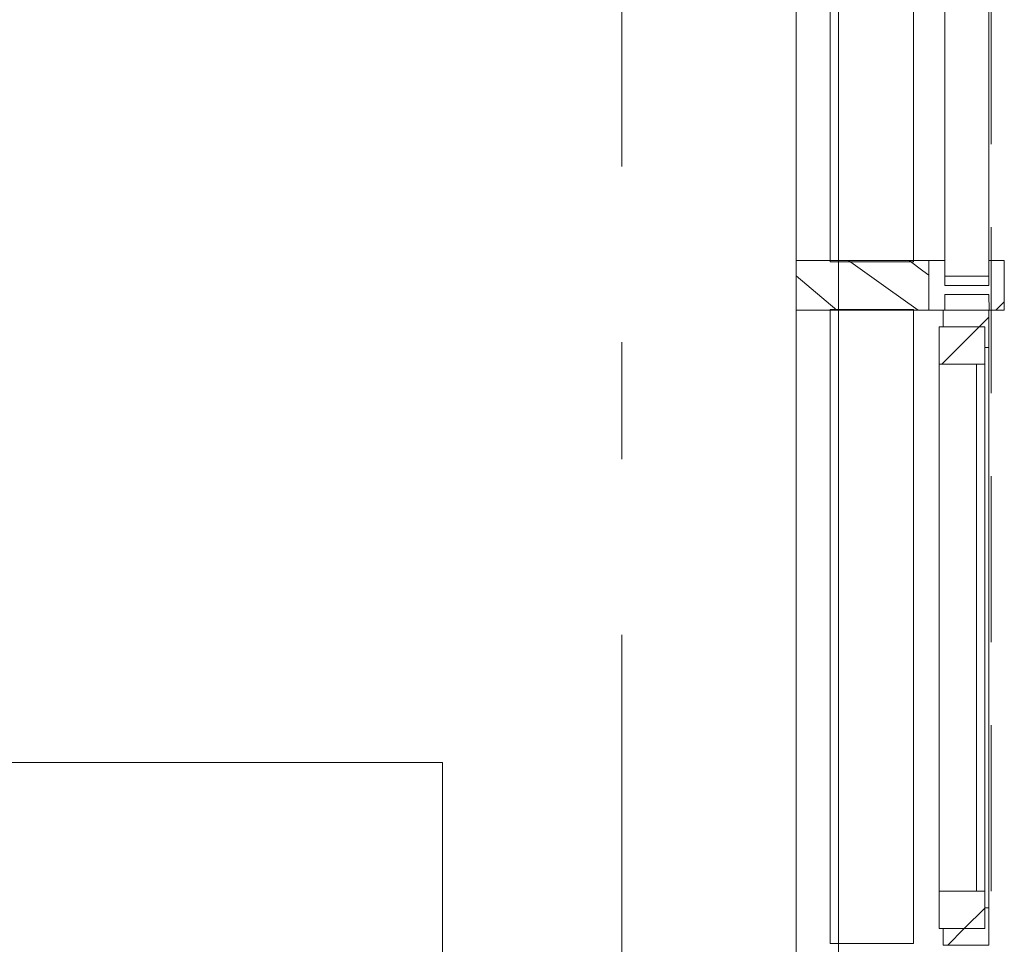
# Model space of a CAD drawing. Header units: millimetres. Extents: x 74467 to 235410, y -65 to 114857.
# Tile 226 of 256: x 138467 to 139654, y 73967 to 75081. Entities that reach past the tile are written whole.
import ezdxf
from ezdxf.enums import TextEntityAlignment as Align

# ---------------------------------------------------------------- set-up
doc = ezdxf.new("R2010")
doc.units = ezdxf.units.MM
doc.header["$MEASUREMENT"] = 0
for name, pattern in [('Katkend topelt', [1093.611073, 529.166651, -211.666656, 141.111112, -211.666656]), ('Katkend varjatud', [300, 200, -100]), ('Wipeout_Contour', [1000, 0, -1000])]:
    doc.linetypes.add(name, pattern=pattern)
for name, color, linetype in [('00 Teljed.AR', 7, 'Continuous'), ('1235 Vahelaed.AR', 7, 'Continuous'), ('1245 Klaasfassaadid.AR', 7, 'Continuous'), ('1248 Vihmaveerennid.AR', 7, 'Continuous'), ('1330 Sisustus.SA', 7, 'Continuous'), ('9350 Netopind.AR', 7, 'Continuous'), ('Aken', 7, 'Continuous')]:
    doc.layers.add(name, color=color, linetype=linetype)
doc.styles.add('GENERATED_STYLE_3', font='txt')
pattern_1 = [(45, (0, 0), (-176.7767, 176.7767), []), (45, (-35.36, 35.36), (-176.7767, 176.7767), []), (45, (-70.7, 70.7), (-176.7767, 176.7767), [])]

# ---------------------------------------------------------------- blocks, each defined once
blk = doc.blocks.new('Slab_30_1', base_point=(132092.6, 82085.9))
at = {"color": 254, "linetype": 'Wipeout_Contour', "lineweight": 0, "ltscale": 1090606.579719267}
blk.add_wipeout([(139453.9, 82085.9), (132092.6, 82085.9), (132092.6, 81405.9), (132092.6, 79005.9), (132092.6, 73195.9), (137392.7, 73195.9), (139453.9, 73195.9)], dxfattribs=at).dxf.layer = '1235 Vahelaed.AR'
at = {"layer": '1235 Vahelaed.AR', "color": 7, "linetype": 'Continuous', "lineweight": 13, "flags": 128}
blk.add_lwpolyline([(139453.9, 82085.9), (139453.9, 73195.9), (137392.7, 73195.9), (132092.6, 73195.9), (132092.6, 79005.9), (132092.6, 81405.9), (132092.6, 82085.9)], dxfattribs=at)
blk = doc.blocks.new('Arstikabinet_RG 131_17_1', base_point=(132392.6, 75815.9))
at = {"layer": '9350 Netopind.AR', "color": 7, "linetype": 'Continuous', "lineweight": 13, "flags": 128}
blk.add_lwpolyline([(132292.6, 73345.9), (138982.6, 73345.9), (138982.6, 73605.9), (139182.6, 73605.9), (139182.6, 73915.9), (139402.6, 73915.9), (139402.6, 75565.9), (138982.6, 75565.9), (138982.6, 75815.9), (132292.6, 75815.9)], close=True, dxfattribs=at)
blk = doc.blocks.new('Office Desk Rect 24[297]_1', base_point=(138976.7, 73385.9))
at = {"layer": '1330 Sisustus.SA', "color": 253, "linetype": 'Continuous', "lineweight": 13, "true_color": 0xa5a6a4, "flags": 128}
blk.add_lwpolyline([(138976.7, 73385.9), (137376.7, 73385.9), (137376.7, 74185.9), (138976.7, 74185.9)], close=True, dxfattribs=at)
blk = doc.blocks.new('Beam_102_1', base_point=(139637.6, 103330.9))
at = {"layer": '1248 Vihmaveerennid.AR', "color": 7, "linetype": 'Katkend varjatud', "lineweight": 13}
blk.add_line((139637.6, 103330.9), (139637.6, 73185.9), dxfattribs=at)
blk = doc.blocks.new('Slab_389_1', base_point=(139443.7, 74789.3))
at = {"layer": '1330 Sisustus.SA', "color": 253, "linetype": 'Continuous', "lineweight": 13, "true_color": 0xa5a6a4, "flags": 128}
blk.add_lwpolyline([(139443.7, 74789.3), (139544.3, 74789.3), (139544.3, 75553), (139443.7, 75553)], close=True, dxfattribs=at)
blk = doc.blocks.new('Slab_390_1', base_point=(139443.7, 73968.1))
at = {"layer": '1330 Sisustus.SA', "color": 253, "linetype": 'Continuous', "lineweight": 13, "true_color": 0xa5a6a4, "flags": 128}
blk.add_lwpolyline([(139443.7, 73968.1), (139544.3, 73968.1), (139544.3, 74731.7), (139443.7, 74731.7)], close=True, dxfattribs=at)
blk = doc.blocks.new('*X3398')
at = {"layer": '1245 Klaasfassaadid.AR', "color": 7, "linetype": 'Continuous', "lineweight": 13}
for p, q in [((139510.7, 74758.9), (139465.8, 74790.9)), ((139555.3, 74778.6), (139539, 74790.9)), ((139562.6, 74773.2), (139555.3, 74778.6)), ((139451.8, 74731.1), (139402.6, 74772.4)), ((139549.9, 74730.9), (139510.7, 74758.9)), ((139452, 74730.9), (139451.8, 74731.1))]:
    blk.add_line(p, q, dxfattribs=at)
blk = doc.blocks.new('Curtain Wall_15_1')
at = {"layer": '1245 Klaasfassaadid.AR', "linetype": 'Continuous', "lineweight": 0, "true_color": 0x000000}
h = blk.add_hatch(dxfattribs=at)
h.set_pattern_fill('Alumiinium_0001', color=178, style=0, pattern_type=2)
h.set_pattern_definition(pattern_1)
h.paths.add_polyline_path([(139608.6, 74749.9), (139608.6, 74771.9), (139582.1, 74771.9), (139582.1, 74790.9), (139562.6, 74790.9), (139562.6, 74730.9), (139582.1, 74730.9), (139582.1, 74749.9)])
h = blk.add_hatch(dxfattribs=at)
h.set_pattern_fill('Alumiinium_0001', color=178, style=0, pattern_type=2)
h.set_pattern_definition(pattern_1)
h.paths.add_polyline_path([(139653.6, 74730.9), (139653.6, 74790.9), (139635.1, 74790.9), (139635.1, 74771.9), (139642.7, 74771.9), (139642.7, 74749.9), (139635.1, 74749.9), (139635.2, 74730.9)])
h = blk.add_hatch(dxfattribs=at)
h.set_pattern_fill('Alumiinium_0001', color=178, style=0, pattern_type=2)
h.set_pattern_definition(pattern_1)
h.paths.add_polyline_path([(139642.7, 74749.9), (139642.7, 74771.9), (139635.1, 74771.9), (139608.6, 74771.9), (139608.6, 74749.9), (139635.1, 74749.9)])
at = {"layer": '1245 Klaasfassaadid.AR', "color": 7, "linetype": 'Continuous', "lineweight": 13}
for p, q in [((139402.6, 74790.9), (139402.6, 74730.9)), ((139562.6, 74790.9), (139562.6, 74730.9)), ((139582.1, 74790.9), (139582.1, 74771.9)), ((139635.1, 74790.9), (139635.1, 74771.9)), ((139653.6, 74790.9), (139635.1, 74790.9)), ((139653.6, 74790.9), (139653.6, 74730.9)), ((139582.1, 74749.9), (139582.1, 74730.9)), ((139635.1, 74749.9), (139635.2, 74730.9)), ((139653.6, 74730.9), (139635.2, 74730.9))]:
    blk.add_line(p, q, dxfattribs=at)
at = {"layer": '1245 Klaasfassaadid.AR', "color": 7, "linetype": 'Continuous', "lineweight": 13, "flags": 128}
blk.add_lwpolyline([(139635.1, 75585.9), (139582.1, 75585.9), (139582.1, 74760.9), (139635.1, 74760.9)], close=True, dxfattribs=at)
for points in [[(139582.1, 74790.9), (139562.6, 74790.9), (139402.6, 74790.9)], [(139635.1, 74771.9), (139608.6, 74771.9), (139582.1, 74771.9)], [(139635.1, 74749.9), (139608.6, 74749.9), (139582.1, 74749.9)], [(139582.1, 74730.9), (139562.6, 74730.9), (139402.6, 74730.9)]]:
    blk.add_lwpolyline(points, dxfattribs=at)
at = {"layer": '1245 Klaasfassaadid.AR', "linetype": 'Continuous', "lineweight": 0}
blk.add_blockref('*X3398', (0, 0), dxfattribs=at)
at = {"color": 254, "linetype": 'Wipeout_Contour', "lineweight": 0, "ltscale": 632666.301881}
blk.add_wipeout([(139630.1, 74665.9), (139575.1, 74665.9), (139575.1, 74030.9), (139630.1, 74030.9)], dxfattribs=at).dxf.layer = 'Aken'
at = {"layer": 'Aken', "color": 7, "linetype": 'Continuous', "lineweight": 13}
blk.add_line((139575.1, 74665.9), (139575.1, 74030.9), dxfattribs=at)
at = {"layer": 'Aken', "color": 7, "linetype": 'Continuous', "lineweight": 15}
blk.add_line((139620.1, 74665.9), (139620.1, 74030.9), dxfattribs=at)
at = {"color": 254, "linetype": 'Wipeout_Contour', "lineweight": 0, "ltscale": 632772.347118}
blk.add_wipeout([(139635.1, 74010.9), (139635.1, 74685.9), (139630.1, 74685.9), (139630.1, 74010.9)], dxfattribs=at).dxf.layer = 'Aken'
at = {"layer": 'Aken', "linetype": 'Continuous', "lineweight": 0, "true_color": 0x000000}
h = blk.add_hatch(dxfattribs=at)
h.set_pattern_fill('Alumiinium_0001', color=178, style=0, pattern_type=2)
h.set_pattern_definition(pattern_1)
h.paths.add_polyline_path([(139580.1, 74730.9), (139580.1, 74710.9), (139630.1, 74710.9), (139630.1, 74685.9), (139635.1, 74685.9), (139635.1, 74730.9)])
h = blk.add_hatch(dxfattribs=at)
h.set_pattern_fill('Alumiinium_0001', color=178, style=0, pattern_type=2)
h.set_pattern_definition(pattern_1)
h.paths.add_polyline_path([(139575.1, 74710.9), (139575.1, 74665.9), (139630.1, 74665.9), (139630.1, 74710.9)])
h = blk.add_hatch(dxfattribs=at)
h.set_pattern_fill('Alumiinium_0001', color=178, style=0, pattern_type=2)
h.set_pattern_definition(pattern_1)
h.paths.add_polyline_path([(139630.1, 73985.9), (139630.1, 74030.9), (139575.1, 74030.9), (139575.1, 73985.9)])
h = blk.add_hatch(dxfattribs=at)
h.set_pattern_fill('Alumiinium_0001', color=178, style=0, pattern_type=2)
h.set_pattern_definition(pattern_1)
h.paths.add_polyline_path([(139635.1, 73965.9), (139635.1, 74010.9), (139630.1, 74010.9), (139630.1, 73985.9), (139580.1, 73985.9), (139580.1, 73965.9)])
at = {"layer": 'Aken', "color": 7, "linetype": 'Continuous', "lineweight": 13}
blk.add_line((139630.1, 74030.9), (139630.1, 74665.9), dxfattribs=at)
at = {"layer": 'Aken', "color": 7, "linetype": 'Continuous', "lineweight": 15, "flags": 128}
for points in [[(139580.1, 74730.9), (139580.1, 74710.9), (139630.1, 74710.9), (139630.1, 74685.9), (139635.1, 74685.9), (139635.1, 74730.9)], [(139575.1, 74710.9), (139575.1, 74665.9), (139630.1, 74665.9), (139630.1, 74710.9)], [(139630.1, 73985.9), (139630.1, 74030.9), (139575.1, 74030.9), (139575.1, 73985.9)], [(139635.1, 73965.9), (139635.1, 74010.9), (139630.1, 74010.9), (139630.1, 73985.9), (139580.1, 73985.9), (139580.1, 73965.9)]]:
    blk.add_lwpolyline(points, close=True, dxfattribs=at)
at = {"layer": 'Aken', "color": 7, "linetype": 'Continuous', "lineweight": 13, "flags": 128}
blk.add_lwpolyline([(139635.1, 74010.9), (139635.1, 74685.9), (139630.1, 74685.9), (139630.1, 74010.9)], close=True, dxfattribs=at)
blk = doc.blocks.new('Standard grid marker')
at = {"layer": '00 Teljed.AR', "color": 252, "linetype": 'Katkend topelt', "lineweight": 13, "true_color": 0x8c8d8c}
blk.add_line((6142.5, 0), (54919, 0), dxfattribs=at)
at = {"layer": '00 Teljed.AR', "color": 252, "lineweight": 13, "true_color": 0x8c8d8c, "style": 'GENERATED_STYLE_3'}
for tag, p in [('AC_MarkerText_1_0', (-54.3, -45.7)), ('AC_MarkerText_1_1', (61407.2, -45.7))]:
    blk.add_attdef(tag, text='', height=200, rotation=270, dxfattribs=at).set_placement(p, align=Align.TOP_CENTER)

msp = doc.modelspace()

# ---------------------------------------------------------------- block references
at = {"layer": '1235 Vahelaed.AR', "color": 7, "linetype": 'Continuous', "lineweight": 13}
msp.add_blockref('Slab_30_1', (132092.6, 82085.9), dxfattribs=at)
at = {"layer": '1248 Vihmaveerennid.AR', "color": 7, "lineweight": 13}
msp.add_blockref('Beam_102_1', (139637.6, 103330.9), dxfattribs=at)

# ---------------------------------------------------------------- next in the draw order: linework, layer by layer
at = {"layer": '9350 Netopind.AR', "color": 153, "linetype": 'Continuous', "lineweight": 0, "true_color": 0x7da59c, "flags": 128}
msp.add_lwpolyline([(132292.6, 73345.9), (138982.6, 73345.9), (138982.6, 73605.9), (139182.6, 73605.9), (139182.6, 73915.9), (139402.6, 73915.9), (139402.6, 75565.9), (138982.6, 75565.9), (138982.6, 75815.9), (132292.6, 75815.9)], close=True, dxfattribs=at)

# ---------------------------------------------------------------- next in the draw order: block references
at = {"layer": '00 Teljed.AR', "color": 7, "linetype": 'Continuous', "lineweight": 13, "zscale": 1000, "rotation": 90}
msp.add_blockref('Standard grid marker', (139192.6, 46889.6), dxfattribs=at)
at = {"layer": '1330 Sisustus.SA', "color": 253, "linetype": 'Continuous', "lineweight": 13, "true_color": 0xa5a6a4}
for name, p in [('Slab_389_1', (139443.7, 74789.3)), ('Slab_390_1', (139443.7, 73968.1)), ('Office Desk Rect 24[297]_1', (138976.7, 73385.9))]:
    msp.add_blockref(name, p, dxfattribs=at)
at = {"layer": '9350 Netopind.AR', "color": 7, "linetype": 'Continuous', "lineweight": 13}
msp.add_blockref('Arstikabinet_RG 131_17_1', (132392.6, 75815.9), dxfattribs=at)

# ---------------------------------------------------------------- next in the draw order: block references
at = {"layer": '1245 Klaasfassaadid.AR', "linetype": 'Continuous', "lineweight": 0}
msp.add_blockref('Curtain Wall_15_1', (0, 0), dxfattribs=at)

doc.saveas('drawing.dxf')
